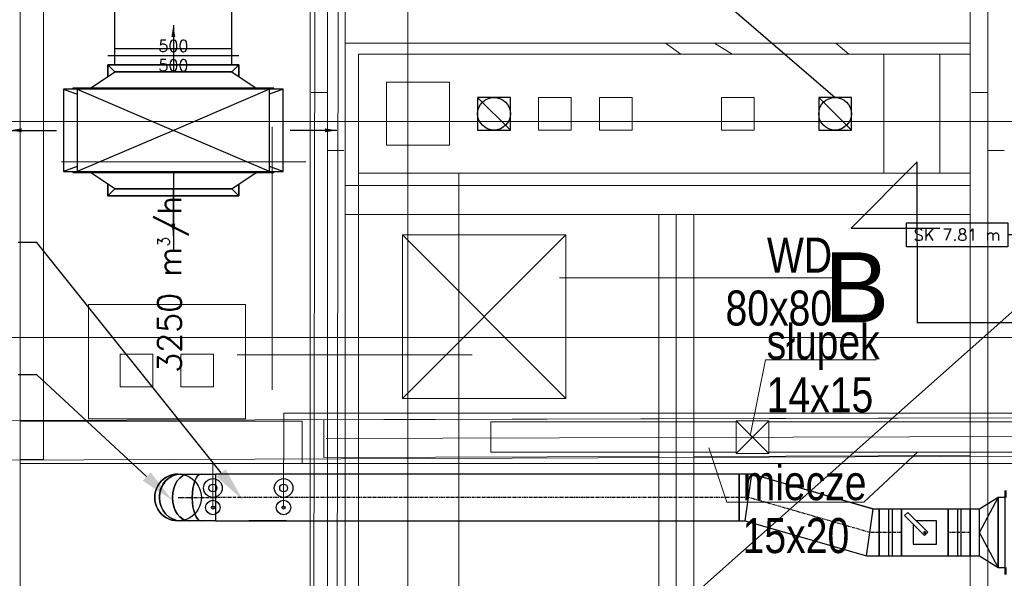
# Model space of a CAD drawing. Header units: millimetres. Extents: x -573548 to 674770, y -246895 to -89040.
# Tile 177 of 199: x 93754 to 97972, y -176286 to -173894. Entities that reach past the tile are written whole.
import ezdxf
from ezdxf import colors
from ezdxf.entities.mleader import LeaderData, LeaderLine
from ezdxf.enums import TextEntityAlignment as Align
from ezdxf.math import Vec2, Vec3

# ---------------------------------------------------------------- set-up
doc = ezdxf.new("R2010")
doc.units = ezdxf.units.MM
doc.linetypes.add('Oś', pattern=[22.225, 12.7, -3.175, 3.175, -3.175])
for name, color, linetype in [('__S_WM_OPIS', 151, 'Continuous'), ('FLUID-N2-50-INF', 7, 'Continuous'), ('FLUID-W1', 7, 'Continuous'), ('FLUID-W1-SYM', 7, 'Continuous'), ('FLUID-WC2', 7, 'Continuous'), ('FLUID-WYRZUTOWY-100-ARRGR', 7, 'Continuous'), ('FLUID-WYRZUTOWY-50-DIM', 7, 'Continuous')]:
    doc.layers.add(name, color=color, linetype=linetype)
for name, color, linetype, lineweight in [('_WM_line freonowe', 7, 'GAS_LINE', 20), ('A.05 RZUT PODDASZA_is$0$0_Nr_pióra__12', 8, 'Continuous', 9), ('A.05 RZUT PODDASZA_is$0$opisy inne_Nr_pióra__1', 8, 'Continuous', 9), ('A.05 RZUT PODDASZA_is$0$OSIE_Nr_pióra__1', 8, 'Continuous', 9), ('A.05 RZUT PODDASZA_is$0$platew_Nr_pióra__1', 8, 'Continuous', 9), ('A.05 RZUT PODDASZA_is$0$podwaliny_Nr_pióra__7', 8, 'Continuous', 9), ('A.05 RZUT PODDASZA_is$0$SCIANY_KONSTR_Nr_pióra__21', 8, 'Continuous', 9), ('A.05 RZUT PODDASZA_is$0$Structural - Grid', 8, 'Continuous', 9), ('A.05 RZUT PODDASZA_is$0$Structural - Grid_Nr_pióra__17', 8, 'Continuous', 9), ('A.05 RZUT PODDASZA_is$0$WIDOK_Nr_pióra__1', 8, 'Continuous', 9), ('A.05 RZUT PODDASZA_is$0$wiezba_Nr_pióra__1', 8, 'Continuous', 9), ('A.05 RZUT PODDASZA_is$0$wiezba_Nr_pióra__2', 8, 'Continuous', 9), ('A.05 RZUT PODDASZA_is$0$wiezba_Nr_pióra__3', 8, 'Continuous', 9), ('A.05 RZUT PODDASZA_is$0$wiezba_Nr_pióra__41', 8, 'Continuous', 9), ('FLUID-G', 7, 'Continuous', 30), ('FLUID-N1', 7, 'Continuous', 30), ('FLUID-WYRZUTOWY', 7, 'Continuous', 30)]:
    doc.layers.add(name, color=color, linetype=linetype, lineweight=lineweight)
doc.styles.add('A.05 RZUT PODDASZA_is$0$STYL_AUTOMATYCZNY_1', font='Arial.ttf')
doc.styles.add('A.05 RZUT PODDASZA_is$0$STYL_AUTOMATYCZNY_6', font='Arial.ttf', dxfattribs={"width": 0.7})
doc.styles.add('FDBES', font='simplex.shx')
doc.styles.get("Standard").update_dxf_attribs({"font": 'arial.ttf'})
doc.styles.add('WĄSKI 2', font='arial.ttf', dxfattribs={"width": 0.7})
doc.linetypes.add('GAS_LINE', pattern='A,12.7,-5.08,["GAS",Standard,S=2.54,R=0,X=-2.54,Y=-1.27],-6.35', length=24.13)
doc.dimstyles.new('FDBES', dxfattribs={"dimscale": 50, "dimtxt": 4, "dimasz": 2.5, "dimexe": 0.8, "dimexo": 2, "dimgap": 1, "dimtad": 1, "dimdsep": 46, "dimtxsty": 'FDBES', "dimcen": 2.5, "dimclrd": 4, "dimclre": 5, "dimadec": 0, "dimazin": 0, "dimtfac": 1, "dimtmove": 0, "dimatfit": 3, "dimfxl": 1, "dimarcsym": 0})

# ---------------------------------------------------------------- blocks, each defined once
blk = doc.blocks.new('A.05 RZUT PODDASZA_is$0$Standardowy znacznik osi')
at = {"layer": 'A.05 RZUT PODDASZA_is$0$Structural - Grid_Nr_pióra__17'}
blk.add_line((1000, 0), (17855.4, 0), dxfattribs=at)
at = {"layer": 'A.05 RZUT PODDASZA_is$0$Structural - Grid_Nr_pióra__17', "style": 'A.05 RZUT PODDASZA_is$0$STYL_AUTOMATYCZNY_1'}
for tag, p in [('AC_MarkerText_1_0', (5, -80)), ('AC_MarkerText_1_1', (19360.4, -80))]:
    blk.add_attdef(tag, text='', height=350, rotation=270, dxfattribs=at).set_placement(p, align=Align.TOP_CENTER)
blk = doc.blocks.new('A.05 RZUT PODDASZA_is$0$Standardowy znacznik osi_3')
at = {"layer": 'A.05 RZUT PODDASZA_is$0$Structural - Grid_Nr_pióra__17'}
blk.add_line((2962.2, 0), (40906.6, 0), dxfattribs=at)
at = {"layer": 'A.05 RZUT PODDASZA_is$0$Structural - Grid_Nr_pióra__17', "style": 'A.05 RZUT PODDASZA_is$0$STYL_AUTOMATYCZNY_1'}
for tag, p in [('AC_MarkerText_1_0', (-250, -335)), ('AC_MarkerText_1_1', (44118.7, -335))]:
    blk.add_attdef(tag, text='', height=350, rotation=180, dxfattribs=at).set_placement(p, align=Align.TOP_CENTER)
blk = doc.blocks.new('A.05 RZUT PODDASZA_is')
at = {"layer": 'A.05 RZUT PODDASZA_is$0$0_Nr_pióra__12'}
for p, q in [((94786.3, -100479.1), (94786.3, -99352.3)), ((94930, -99502.3), (93884.4, -99502.3)), ((95642.7, -100329.1), (94636.3, -100329.1))]:
    blk.add_line(p, q, dxfattribs=at)
at = {"layer": 'A.05 RZUT PODDASZA_is$0$opisy inne_Nr_pióra__1'}
for points in [[(97221, -100000.1), (96609.9, -100000.1), (96017.3, -100000.1)], [(96833.5, -100676.7), (96900.5, -100350.7), (97373.2, -100350.7)], [(96656.6, -100727.4), (96733.6, -100959.4), (97321.6, -100959.4), (97551.3, -100745.6)]]:
    blk.add_lwpolyline(points, dxfattribs=at)
at = {"layer": 'A.05 RZUT PODDASZA_is$0$OSIE_Nr_pióra__1'}
for p, q in [((95023.7, -93185.2), (95023.7, -105475.2)), ((97852.3, -93185.2), (97852.3, -105475.2)), ((86900.2, -99330.2), (119033, -99330.2)), ((96517.3, -99728.4), (96517.3, -105475.2)), ((106649.9, -100653.7), (95018.3, -100687.2))]:
    blk.add_line(p, q, dxfattribs=at)
at = {"layer": 'A.05 RZUT PODDASZA_is$0$platew_Nr_pióra__1'}
for p, q in [((106896.5, -100578.5), (92219, -100613)), ((106896.5, -100728.8), (92219, -100785.8))]:
    blk.add_line(p, q, dxfattribs=at)
at = {"layer": 'A.05 RZUT PODDASZA_is$0$podwaliny_Nr_pióra__7'}
for p, q in [((94915.5, -100613.8), (93707.3, -100613.8)), ((94915.5, -100613.8), (94915.5, -100793.8)), ((94915.5, -100793.8), (93707.3, -100793.8))]:
    blk.add_line(p, q, dxfattribs=at)
for points in [[(96592.3, -100602.6), (97777.3, -100599.2)], [(95008.3, -100768.6), (95008.3, -100607.2), (96442.3, -100603)], [(96442.3, -100764.3), (95008.3, -100768.6)], [(97777.3, -100760.3), (96592.3, -100763.9)]]:
    blk.add_lwpolyline(points, dxfattribs=at)
at = {"layer": 'A.05 RZUT PODDASZA_is$0$SCIANY_KONSTR_Nr_pióra__21'}
for points in [[(95156.7, -99551.7), (97406.7, -99551.7), (97406.7, -99041.7), (95156.7, -99041.7)], [(95276.7, -99431.7), (95546.7, -99431.7), (95546.7, -99161.7), (95276.7, -99161.7)], [(95666.7, -99366.7), (95806.7, -99366.7), (95806.7, -99226.7), (95666.7, -99226.7)], [(95926.7, -99366.7), (96066.7, -99366.7), (96066.7, -99226.7), (95926.7, -99226.7)], [(96188.8, -99366.7), (96328.8, -99366.7), (96328.8, -99226.7), (96188.8, -99226.7)], [(96711, -99366.7), (96851, -99366.7), (96851, -99226.7), (96711, -99226.7)], [(94671.6, -100603.8), (93999.2, -100603.8), (93999.2, -100113.8), (94671.6, -100113.8)], [(94135.6, -100466.1), (94275.6, -100466.1), (94275.6, -100326.1), (94135.6, -100326.1)], [(94395.6, -100466.1), (94535.6, -100466.1), (94535.6, -100326.1), (94395.6, -100326.1)]]:
    blk.add_lwpolyline(points, close=True, dxfattribs=at)
at = {"layer": 'A.05 RZUT PODDASZA_is$0$WIDOK_Nr_pióra__1'}
for p, q in [((96471, -98994.3), (96536.9, -99041.7)), ((96682, -98994.3), (96756.7, -99041.7)), ((97200.6, -98994.3), (97256.7, -99041.7)), ((97406.7, -99041.7), (97777.3, -99041.7)), ((97646.7, -99041.7), (97646.7, -99551.7)), ((95156.7, -99551.7), (95156.7, -102053.8)), ((95586.7, -99551.7), (95586.7, -102053.8)), ((97406.7, -99551.7), (97777.3, -99551.7))]:
    blk.add_line(p, q, dxfattribs=at)
for points in [[(94973.7, -96292.6), (95073.7, -96292.6), (95063.8, -102289.8), (94963.8, -102289.8)], [(93707.3, -97747.6), (93807.3, -97747.6), (93807.3, -100777.3), (93707.3, -100777.3)]]:
    blk.add_lwpolyline(points, close=True, dxfattribs=at)
at = {"layer": 'A.05 RZUT PODDASZA_is$0$wiezba_Nr_pióra__1'}
for points in [[(94953.7, -99206), (95023.7, -99206), (95023.7, -99454.4), (95093.7, -99454.4)], [(97782.3, -99206), (97852.3, -99206), (97852.3, -99454.4), (97922.3, -99454.4)]]:
    blk.add_lwpolyline(points, dxfattribs=at)
for points in [[(96773.6, -100745.6), (95723.6, -100745.6), (95723.6, -100615.6), (96773.6, -100615.6)], [(96913.6, -100745.6), (97963.6, -100745.6), (97963.6, -100615.6), (96913.6, -100615.6)]]:
    blk.add_lwpolyline(points, close=True, dxfattribs=at)
at = {"layer": 'A.05 RZUT PODDASZA_is$0$wiezba_Nr_pióra__2'}
for p, q in [((93707.3, -93185.2), (93707.3, -105475.2)), ((94948.7, -93185.2), (94948.7, -105475.2)), ((95098.7, -93185.2), (95098.7, -105475.2)), ((97777.3, -93185.2), (97777.3, -105475.2)), ((95098.7, -98994.3), (97777.3, -98994.3)), ((95098.7, -99604.5), (97777.3, -99604.5)), ((95098.7, -99728.4), (97777.3, -99728.4)), ((96442.3, -99728.4), (96442.3, -105475.2)), ((96592.3, -99728.4), (96592.3, -105475.2))]:
    blk.add_line(p, q, dxfattribs=at)
at = {"layer": 'A.05 RZUT PODDASZA_is$0$wiezba_Nr_pióra__3'}
for p, q in [((95344.1, -100515.7), (96044.1, -99815.7)), ((95344.1, -99815.7), (96044.1, -100515.7))]:
    blk.add_line(p, q, dxfattribs=at)
blk.add_lwpolyline([(95344.1, -100515.7), (96044.1, -100515.7), (96044.1, -99815.7), (95344.1, -99815.7)], close=True, dxfattribs=at)
at = {"layer": 'A.05 RZUT PODDASZA_is$0$wiezba_Nr_pióra__41'}
for p, q in [((96913.6, -100751.1), (96773.6, -100611.1)), ((96913.6, -100611.1), (96773.6, -100751.1))]:
    blk.add_line(p, q, dxfattribs=at)
blk.add_lwpolyline([(96913.6, -100751.1), (96773.6, -100751.1), (96773.6, -100611.1), (96913.6, -100611.1)], close=True, dxfattribs=at)
at = {"layer": 'A.05 RZUT PODDASZA_is$0$Structural - Grid', "zscale": 1000}
for name, p, rotation in [('A.05 RZUT PODDASZA_is$0$Standardowy znacznik osi', (95367.3, -108395.1), 90), ('A.05 RZUT PODDASZA_is$0$Standardowy znacznik osi_3', (121683.4, -100254.9), 180)]:
    blk.add_blockref(name, p, dxfattribs=dict(at, rotation=rotation))
at = {"layer": 'A.05 RZUT PODDASZA_is$0$opisy inne_Nr_pióra__1', "char_height": 150, "line_spacing_factor": 0.906268, "style": 'A.05 RZUT PODDASZA_is$0$STYL_AUTOMATYCZNY_6'}
for s, insert, attachment_point in [('\\A1;{\\pqr;\\fArial|b0|i0|c238|p0;\\W0.800000;WD\\P\\pqr;\\fArial|b0|i0|c238|p0;\\W0.800000;80x80}', (97185.2, -99827.1), 3), ('\\A1;{\\pql;\\fArial|b0|i0|c238|p0;\\W0.800000;słupek\\P\\pql;\\fArial|b0|i0|c238|p0;\\W0.800000;14x15}', (96904.7, -100198.2), 1), ('\\A1;{\\pql;\\fArial|b0|i0|c238|p0;\\W0.800000;miecze    \\P\\pql;\\fArial|b0|i0|c238|p0;\\W0.800000;15x20}', (96801.8, -100801.5), 1)]:
    blk.add_mtext(s, dxfattribs=dict(at, insert=insert, attachment_point=attachment_point))
blk = doc.blocks.new('*U60627')
at = {"color": 0, "linetype": 'ByBlock', "lineweight": -2}
for p, q in [((-176.5, 470), (-154.4, 411.5)), ((-176.5, 470), (-176.5, 411.5)), ((176.5, 470), (-176.5, 470)), ((176.5, 470), (154.4, 411.5)), ((176.5, 430), (176.5, 470)), ((176.5, 411.5), (176.5, 430)), ((-176.5, 411.5), (0, 0)), ((-176.5, 411.5), (-176.5, -411.5)), ((176.5, 411.5), (-176.5, 411.5)), ((176.5, 411.5), (0, 0)), ((176.5, -411.5), (176.5, 411.5)), ((-176.5, -411.5), (0, 0)), ((0, 0), (176.5, -411.5)), ((-176.5, -470), (-154.4, -411.5)), ((-176.5, -411.5), (-176.5, -470)), ((-176.5, -411.5), (176.5, -411.5)), ((154.4, -411.5), (176.5, -470)), ((176.5, -430), (176.5, -411.5)), ((176.5, -470), (176.5, -430)), ((-176.5, -470), (176.5, -470))]:
    blk.add_line(p, q, dxfattribs=at)
blk = doc.blocks.new('*U60931')
at = {"color": 6, "linetype": 'Continuous', "lineweight": -3, "extrusion": (1, -1.09476e-47, 1.83697e-16)}
for major_axis in [(0, 0, -100), (0, 0, 100)]:
    blk.add_ellipse((0, 0), major_axis=major_axis, ratio=1, start_param=0, end_param=3.141593, dxfattribs=at)
at = {"color": 6, "linetype": 'Continuous', "lineweight": -2, "extrusion": (-1, 1.09476e-47, -1.83697e-16)}
blk.add_ellipse((0, 0), major_axis=(0, 0, -100), ratio=1, start_param=0, end_param=3.141593, dxfattribs=at)
blk = doc.blocks.new('*U60929')
at = {"color": 0, "linetype": 'ByBlock', "lineweight": -2}
for p, q in [((-17.8, 0, 100), (-30, 0, 100)), ((16.9, 0, 100), (-17.8, 0, 100)), ((68.8, 0, 100), (16.9, 0, 100)), ((130, 0, 100), (68.8, 0, 100))]:
    blk.add_line(p, q, dxfattribs=at)
at = {"color": 5, "linetype": 'Continuous', "lineweight": -2, "extrusion": (4.91273e-19, 1, -1.83696e-16)}
blk.add_ellipse((-30, 0), major_axis=(-0.3, 0, 100), ratio=1, start_param=0, end_param=0.002674, dxfattribs=at)
at = {"color": 5, "linetype": 'Continuous', "lineweight": -3, "extrusion": (-2.8026e-45, 1, -1.83697e-16)}
for centre, ratio, start_param, end_param in [((-17.8, 0), 0.92388, 6.280692, 6.280794), ((-17.8, 0), 0.92388, 6.280794, 6.283185), ((16.9, 0), 0.707107, 6.281421, 6.283185)]:
    blk.add_ellipse(centre, major_axis=(0, 0, 100), ratio=ratio, start_param=start_param, end_param=end_param, dxfattribs=at)
at = {"color": 5, "linetype": 'Continuous', "lineweight": -3, "extrusion": (0, -1, 1.83697e-16)}
for centre, ratio, end_param in [((-17.8, 0), 0.92388, 0.002391), ((16.9, 0), 0.707107, 0.001764)]:
    blk.add_ellipse(centre, major_axis=(0, 0, 100), ratio=ratio, start_param=0, end_param=end_param, dxfattribs=at)
at = {"color": 5, "linetype": 'Continuous', "lineweight": -3, "extrusion": (5.60519e-45, -1, 1.83697e-16)}
blk.add_ellipse((68.8, 0), major_axis=(0, 0, 100), ratio=0.382683, start_param=0, end_param=0.001805, dxfattribs=at)
at = {"color": 5, "linetype": 'Continuous', "lineweight": -3, "extrusion": (7.00649e-46, 1, -1.83697e-16)}
blk.add_ellipse((68.8, 0), major_axis=(0, 0, 100), ratio=0.382683, start_param=6.28138, end_param=6.283185, dxfattribs=at)
blk = doc.blocks.new('*U60930')
at = {"color": 0, "linetype": 'ByBlock', "lineweight": -2}
for p, q in [((-17.8, 0, 100), (-30, 0, 100)), ((-30, 0, -100), (-17.8, 0, -100)), ((16.9, 0, 100), (-17.8, 0, 100)), ((-17.8, 0, -100), (16.9, 0, -100)), ((68.8, 0, 100), (16.9, 0, 100)), ((16.9, 0, -100), (68.8, 0, -100)), ((130, 0, 100), (68.8, 0, 100)), ((68.8, 0, -100), (130, 0, -100))]:
    blk.add_line(p, q, dxfattribs=at)
at = {"color": 6, "linetype": 'Continuous', "lineweight": -2}
blk.add_line((130, 0, -100), (130, 0, 100), dxfattribs=at)
at = {"color": 6, "linetype": 'Continuous', "lineweight": -2, "extrusion": (0, 1, -1.83697e-16)}
blk.add_ellipse((-30, 0), major_axis=(0, 0, -100), ratio=1, start_param=0, end_param=3.141593, dxfattribs=at)
at = {"color": 6, "linetype": 'Continuous', "lineweight": -3, "extrusion": (0, -1, 1.83697e-16)}
for centre, major_axis, ratio, start_param, end_param in [((-17.8, 0), (0, 0, 100), 0.92388, 0, 1.570796), ((16.9, 0), (0, 0, 100), 0.707107, 0, 1.570796), ((16.9, 0), (0, 0, -100), 0.707107, 4.712389, 6.283185), ((-17.8, 0), (0, 0, 100), 0.92388, 1.570796, 3.141593)]:
    blk.add_ellipse(centre, major_axis=major_axis, ratio=ratio, start_param=start_param, end_param=end_param, dxfattribs=at)
at = {"color": 6, "linetype": 'Continuous', "lineweight": -3, "extrusion": (0, 1, -1.83697e-16)}
for centre, major_axis, ratio, start_param, end_param in [((-17.8, 0), (0, 0, 100), 0.92388, 4.712389, 6.283185), ((-17.8, 0), (0, 0, -100), 0.92388, 0, 1.570796), ((16.9, 0), (0, 0, 100), 0.707107, 4.712389, 6.283185), ((16.9, 0), (0, 0, -100), 0.707107, 0, 1.570796)]:
    blk.add_ellipse(centre, major_axis=major_axis, ratio=ratio, start_param=start_param, end_param=end_param, dxfattribs=at)
at = {"color": 6, "linetype": 'Continuous', "lineweight": -3, "extrusion": (5.60519e-45, -1, 1.83697e-16)}
blk.add_ellipse((68.8, 0), major_axis=(0, 0, 100), ratio=0.382683, start_param=0, end_param=1.570796, dxfattribs=at)
at = {"color": 6, "linetype": 'Continuous', "lineweight": -3, "extrusion": (-2.73691e-48, -1, 1.83697e-16)}
blk.add_ellipse((68.8, 0), major_axis=(0, 0, -100), ratio=0.382683, start_param=4.712389, end_param=6.283185, dxfattribs=at)
at = {"color": 6, "linetype": 'Continuous', "lineweight": -3, "extrusion": (5.60519e-45, 1, -1.83697e-16)}
for start_param, end_param in [(0, 1.570796), (1.570796, 3.141593)]:
    blk.add_ellipse((68.8, 0), major_axis=(0, 0, -100), ratio=0.382683, start_param=start_param, end_param=end_param, dxfattribs=at)
at = {"layer": 'FLUID-W1-SYM', "color": 7, "linetype": 'Oś', "lineweight": -3}
for p, q in [((-30, 0), (-17.8, 0)), ((-17.8, 0), (16.9, 0)), ((16.9, 0), (68.8, 0)), ((68.8, 0), (130, 0))]:
    blk.add_line(p, q, dxfattribs=at)
blk = doc.blocks.new('*U60730')
at = {"color": 0, "linetype": 'ByBlock', "lineweight": -2}
blk.add_line((970.5, -100), (-970.5, -100), dxfattribs=at)
blk = doc.blocks.new('*U60731')
at = {"color": 6, "linetype": 'Continuous', "lineweight": -2}
for p, q in [((-1122, 0), (-1122, 100)), ((1122, 100), (1122, 0)), ((-1122, -100), (-1122, 0)), ((1122, 0), (1122, -100))]:
    blk.add_line(p, q, dxfattribs=at)
at = {"color": 0, "linetype": 'ByBlock', "lineweight": -2}
for p, q in [((-1122, 100), (1122, 100)), ((1122, -100), (-1122, -100))]:
    blk.add_line(p, q, dxfattribs=at)
at = {"layer": 'FLUID-W1-SYM', "color": 7, "linetype": 'Oś', "lineweight": -3}
blk.add_line((-1122, 0), (1122, 0), dxfattribs=at)
blk = doc.blocks.new('*U60729')
at = {"color": 6, "linetype": 'Continuous', "lineweight": -2}
for p, q in [((-75, 0, -180), (-75, 0, 180)), ((75, 0, 100), (75, 0, -100))]:
    blk.add_line(p, q, dxfattribs=at)
at = {"color": 0, "linetype": 'ByBlock', "lineweight": -2}
for p, q in [((-45, 0, -150), (-75, 0, -150)), ((-75, 0, 150), (-45, 0, 150)), ((75, 0, -100), (35, 0, -100)), ((35, 0, 100), (75, 0, 100))]:
    blk.add_line(p, q, dxfattribs=at)
at = {"color": 6, "linetype": 'Continuous', "lineweight": -3}
for p, q in [((-45, 0, 150), (35, 0, 100)), ((35, 0), (-45, 0, 150)), ((-45, 0, -150), (35, 0)), ((35, 0, -100), (-45, 0, -150)), ((-45, 0, 150), (-45, 0, -150)), ((-45, 0, -150), (-45, 0, 150)), ((35, 0, 0), (35, 0, 100)), ((35, 0, -100), (35, 0, 0))]:
    blk.add_line(p, q, dxfattribs=at)
blk = doc.blocks.new('*U60728')
at = {"color": 6, "linetype": 'Continuous', "lineweight": -2}
for p, q in [((-100, 100), (-100, 0)), ((100, 0), (100, 100)), ((-100, 0), (-100, -100)), ((100, -100), (100, 0))]:
    blk.add_line(p, q, dxfattribs=at)
at = {"color": 0, "linetype": 'ByBlock', "lineweight": -2}
for p, q in [((100, 100), (-100, 100)), ((50, 50), (-50, 50)), ((-50, 50), (-50, -50)), ((50, -35.9), (50, 50)), ((-12.7, -1.4), (1.4, 12.7)), ((1.4, 12.7), (86.3, -72.1)), ((72.1, -86.3), (-12.7, -1.4)), ((-50, -50), (35.9, -50)), ((86.3, -72.1), (72.1, -86.3)), ((-100, -100), (100, -100))]:
    blk.add_line(p, q, dxfattribs=at)
for major_axis in [(4, 0), (4, 0), (-4, 0), (-4, 0)]:
    blk.add_ellipse((0, 0), major_axis=major_axis, ratio=1, start_param=0, end_param=3.141593, dxfattribs=at)
blk = doc.blocks.new('*U60727')
at = {"color": 6, "linetype": 'Continuous', "lineweight": -2}
for p, q in [((-47.5, 0), (-47.5, 100)), ((47.5, 100), (47.5, 0)), ((-47.5, -100), (-47.5, 0)), ((47.5, 0), (47.5, -100))]:
    blk.add_line(p, q, dxfattribs=at)
at = {"color": 0, "linetype": 'ByBlock', "lineweight": -2}
for p, q in [((-47.5, 100), (47.5, 100)), ((47.5, -100), (-47.5, -100))]:
    blk.add_line(p, q, dxfattribs=at)
at = {"color": 6, "linetype": 'Continuous', "lineweight": -3}
for p, q in [((-7.5, 100), (-7.5, -100)), ((7.5, 100), (7.5, -100))]:
    blk.add_line(p, q, dxfattribs=at)
at = {"layer": 'FLUID-W1-SYM', "color": 7, "linetype": 'Oś', "lineweight": -3}
blk.add_line((-47.5, 0), (47.5, 0), dxfattribs=at)
blk = doc.blocks.new('*U60719')
at = {"color": 0, "linetype": 'ByBlock', "lineweight": -2}
for p, q in [((-274.1, 100), (245.9, 250)), ((245.9, 250), (300, 250)), ((-300, 100), (-274.1, 100)), ((274.1, 50), (-245.9, -100)), ((300, 50), (274.1, 50)), ((-245.9, -100), (-300, -100))]:
    blk.add_line(p, q, dxfattribs=at)
at = {"color": 6, "linetype": 'Continuous', "lineweight": -3}
for p, q in [((260, 150), (245.9, 250)), ((274.1, 50), (260, 150)), ((-260, 0), (-274.1, 100)), ((-245.9, -100), (-260, 0))]:
    blk.add_line(p, q, dxfattribs=at)
at = {"color": 6, "linetype": 'Continuous', "lineweight": -2}
for p, q in [((300, 250), (300, 150)), ((300, 150), (300, 50)), ((-300, 0), (-300, 100)), ((-300, -100), (-300, 0))]:
    blk.add_line(p, q, dxfattribs=at)
at = {"layer": 'FLUID-W1-SYM', "color": 7, "linetype": 'Oś', "lineweight": -3}
for p, q in [((-260, 0), (260, 150)), ((260, 150), (300, 150)), ((-300, 0), (-260, 0))]:
    blk.add_line(p, q, dxfattribs=at)
blk = doc.blocks.new('*U60726')
at = {"color": 6, "linetype": 'Continuous', "lineweight": -2}
for p, q in [((-47.5, 0), (-47.5, 100)), ((47.5, 100), (47.5, 0)), ((-47.5, -100), (-47.5, 0)), ((47.5, 0), (47.5, -100))]:
    blk.add_line(p, q, dxfattribs=at)
at = {"color": 0, "linetype": 'ByBlock', "lineweight": -2}
for p, q in [((-47.5, 100), (47.5, 100)), ((47.5, -100), (-47.5, -100))]:
    blk.add_line(p, q, dxfattribs=at)
at = {"color": 6, "linetype": 'Continuous', "lineweight": -3}
for p, q in [((-7.5, 100), (-7.5, -100)), ((7.5, 100), (7.5, -100))]:
    blk.add_line(p, q, dxfattribs=at)
at = {"layer": 'FLUID-W1-SYM', "color": 7, "linetype": 'Oś', "lineweight": -3}
blk.add_line((-47.5, 0), (47.5, 0), dxfattribs=at)
blk = doc.blocks.new('*U60723')
at = {"color": 0, "linetype": 'ByBlock', "lineweight": -2}
blk.add_line((-100, -100), (100, -100), dxfattribs=at)
blk = doc.blocks.new('*U60721')
at = {"color": 5, "linetype": 'Continuous', "lineweight": -2}
for p, q in [((-75, 0, -180), (-75, 0, -150)), ((-75, 0, 150), (-75, 0, 180))]:
    blk.add_line(p, q, dxfattribs=at)
at = {"color": 0, "linetype": 'ByBlock', "lineweight": -2}
blk.add_line((75, 0, -100), (37.9, 0, -100), dxfattribs=at)
blk = doc.blocks.new('*U60720')
at = {"color": 0, "linetype": 'ByBlock', "lineweight": -2}
blk.add_line((47.5, -100), (-47.5, -100), dxfattribs=at)
blk = doc.blocks.new('*U60718')
at = {"color": 0, "linetype": 'ByBlock', "lineweight": -2}
for p, q in [((-275.6, 100), (212.7, 240)), ((275.6, 50), (269.2, 48.2)), ((301.5, 50), (275.6, 50)), ((-247.4, -100), (-301.5, -100))]:
    blk.add_line(p, q, dxfattribs=at)
blk = doc.blocks.new('*U60683')
at = {"color": 0, "linetype": 'ByBlock', "lineweight": -2}
blk.add_line((47.5, -100), (-47.5, -100), dxfattribs=at)
blk = doc.blocks.new('*U52296')
at = {"color": 220, "linetype": 'Continuous', "lineweight": -2}
for p, q in [((-727.5, 0, 280), (-727.5, 0, -280)), ((727.5, 0, 280), (727.5, 0, -280))]:
    blk.add_line(p, q, dxfattribs=at)
at = {"color": 0, "linetype": 'ByBlock', "lineweight": -2}
for p, q in [((-727.5, 0, -250), (727.5, 0, -250)), ((-727.5, 0, 250), (727.5, 0, 250))]:
    blk.add_line(p, q, dxfattribs=at)
at = {"color": 220, "linetype": 'Continuous', "lineweight": -3}
for p, q in [((-697.5, 0, 250), (-697.5, 0, -250)), ((697.5, 0, 250), (697.5, 0, -250))]:
    blk.add_line(p, q, dxfattribs=at)
blk = doc.blocks.new('*U60628')
at = {"color": 220, "linetype": 'Continuous', "lineweight": -2}
for p, q in [((-320, 0, 280), (-320, 0, -280)), ((-270, 0, 280), (-320, 0, 280)), ((240, 0, 280), (190, 0, 280)), ((280, 0, 280), (280, 0, -280))]:
    blk.add_line(p, q, dxfattribs=at)
at = {"color": 0, "linetype": 'ByBlock', "lineweight": -2}
for p, q in [((240, 0, 250), (260, 0, 250)), ((240, 0, 250), (240, 0, 250)), ((240, 0, -250), (260, 0, -250)), ((260, 0, 250), (280, 0, 250)), ((260, 0, -250), (280, 0, -250))]:
    blk.add_line(p, q, dxfattribs=at)
blk = doc.blocks.new('*U60629')
at = {"color": 220, "linetype": 'Continuous', "lineweight": -2}
for p, q in [((0, 280, -280), (0, 280, -280)), ((0, 230, -280), (0, 280, -280)), ((0, -280, -280), (0, -230, -280)), ((0, -280, 280), (0, -280, -280))]:
    blk.add_line(p, q, dxfattribs=at)
at = {"color": 0, "linetype": 'ByBlock', "lineweight": -2}
for p, q in [((0, 280, -280), (0, 280, -280)), ((0, -280, 280), (0, -280, 280)), ((0, -280, -280), (0, -280, -280))]:
    blk.add_line(p, q, dxfattribs=at)
blk = doc.blocks.new('*U60630')
at = {"color": 220, "linetype": 'Continuous', "lineweight": -2}
for p, q in [((0, 280, -280), (0, 280, 280)), ((0, 280, 280), (0, 230, 280)), ((0, 230, -280), (0, 280, -280)), ((0, -230, 280), (0, -280, 280)), ((0, -280, -280), (0, -230, -280)), ((0, -280, 280), (0, -280, -280))]:
    blk.add_line(p, q, dxfattribs=at)
at = {"color": 0, "linetype": 'ByBlock', "lineweight": -2}
for p, q in [((0, 250, 250), (0, 280, 280)), ((0, 280, -280), (0, 250, -250)), ((0, -280, 280), (0, -250, 250)), ((0, -250, -250), (0, -250, 250)), ((0, -280, -280), (0, -250, -250))]:
    blk.add_line(p, q, dxfattribs=at)
blk = doc.blocks.new('*U38464')
at = {"color": 220, "linetype": 'Continuous', "lineweight": -2}
for p, q in [((0, 280, -280), (0, 280, -280)), ((0, 230, -280), (0, 280, -280)), ((0, -230, -280), (0, -230, -280)), ((0, -280, -280), (0, -230, -280)), ((0, -280, 280), (0, -280, -280))]:
    blk.add_line(p, q, dxfattribs=at)
at = {"color": 0, "linetype": 'ByBlock', "lineweight": -2}
for p, q in [((0, 280, -280), (0, 280, -280)), ((0, -280, 280), (0, -280, 280)), ((0, -280, -280), (0, -280, -280))]:
    blk.add_line(p, q, dxfattribs=at)
blk = doc.blocks.new('*U60631')
at = {"color": 220, "linetype": 'Continuous', "lineweight": -2}
for p, q in [((0, 280, -280), (0, 280, -280)), ((0, 230, -280), (0, 280, -280)), ((0, -230, -280), (0, -230, -280)), ((0, -280, -280), (0, -230, -280)), ((0, -280, 280), (0, -280, -280))]:
    blk.add_line(p, q, dxfattribs=at)
at = {"color": 0, "linetype": 'ByBlock', "lineweight": -2}
for p, q in [((0, 280, -280), (0, 280, -280)), ((0, -280, -280), (0, -280, -280)), ((0, -280, 280), (0, -280, 280))]:
    blk.add_line(p, q, dxfattribs=at)
blk = doc.blocks.new('*U60632')
at = {"color": 0, "linetype": 'ByBlock', "lineweight": -2}
for p, q in [((0, 250, 250), (0, 280, 280)), ((0, 280, -280), (0, 250, -250)), ((0, 250, -250), (0, 180, -355)), ((0, 180, 355), (0, 250, 250)), ((0, 176.6, 426.6), (0, 180, 430)), ((0, 180, -430), (0, 176.6, -426.6)), ((0, -180, -430), (0, -176.4, -426.4)), ((0, -180, 430), (0, -176.4, 426.4)), ((0, -250, -250), (0, -180, -355)), ((0, -250, 250), (0, -180, 355)), ((0, -280, 280), (0, -250, 250)), ((0, -280, -280), (0, -250, -250))]:
    blk.add_line(p, q, dxfattribs=at)
at = {"color": 220, "linetype": 'Continuous', "lineweight": -2}
for p, q in [((0, 280, 280), (0, 230, 280)), ((0, 280, -280), (0, 280, 280)), ((0, 230, -280), (0, 280, -280)), ((0, 180, -430), (0, 180, 430)), ((0, 176.6, -430), (0, 180, -430)), ((0, 180, 430), (0, 176.6, 430)), ((0, -180, -430), (0, -176.4, -430)), ((0, -176.4, 430), (0, -180, 430)), ((0, -180, 430), (0, -180, -430)), ((0, -230, 280), (0, -280, 280)), ((0, -280, -280), (0, -230, -280)), ((0, -280, 280), (0, -280, -280))]:
    blk.add_line(p, q, dxfattribs=at)
at = {"color": 220, "linetype": 'Continuous', "lineweight": -3}
for p, q in [((0, 250, 250), (0, 250, -250)), ((0, 250, -250), (0, 250, 250)), ((0, -250, -250), (0, -250, 250)), ((0, -250, 250), (0, -250, -250))]:
    blk.add_line(p, q, dxfattribs=at)
blk = doc.blocks.new('*U38466')
at = {"color": 220}
blk.add_leader([(200, 0), (0, 0)], dimstyle='FDBES', override={"dimscale": 20, "dimclrd": 220}, dxfattribs=at)
blk = doc.blocks.new('*U38467')
at = {"color": 220}
blk.add_leader([(-200, 0), (0, 0)], dimstyle='FDBES', override={"dimscale": 20, "dimclrd": 220}, dxfattribs=at)
blk = doc.blocks.new('*U38468')
at = {"color": 220}
blk.add_leader([(0, 200), (0, 0)], dimstyle='FDBES', override={"dimscale": 20, "dimclrd": 220}, dxfattribs=at)
blk = doc.blocks.new('*U38469')
at = {"color": 220}
blk.add_leader([(0, -200), (0, 0)], dimstyle='FDBES', override={"dimscale": 20, "dimclrd": 220}, dxfattribs=at)
blk = doc.blocks.new('*U58798')
at = {"lineweight": -2}
blk.add_lwpolyline([(-625.6, 53), (-191.3, 53), (-191.3, -50.3), (-625.6, -50.3)], close=True, dxfattribs=at)
at = {"insert": (-408.4, 1.3), "char_height": 50, "attachment_point": 5, "line_spacing_factor": 1.1, "style": 'FDBES'}
blk.add_mtext('SK 7.81 m', dxfattribs=at)
blk.add_leader([(0, 0), (-191.3, 0.6)], dimstyle='FDBES', override={"dimscale": 12.5, "dimclrd": 256, "dimclre": 256})

msp = doc.modelspace()

# ---------------------------------------------------------------- block references
msp.add_blockref('A.05 RZUT PODDASZA_is', (49.4, -75000))

# ---------------------------------------------------------------- next in the draw order: linework, layer by layer
msp.add_lwpolyline([(94412.4, -174544.3), (94412.4, -174880.5)])
at = {"layer": 'FLUID-G', "color": 3, "linetype": 'Continuous'}
for points in [[(95396.3, -172133.6), (95396.3, -172633), (97247.1, -174226.7)], [(97317.1, -174366.7), (97177.1, -174226.7)]]:
    msp.add_lwpolyline(points, dxfattribs=at)
at = {"layer": 'FLUID-G', "color": 3, "linetype": 'Continuous', "elevation": 530}
msp.add_lwpolyline([(97317.1, -174226.7), (97177.1, -174226.7), (97177.1, -174366.7), (97317.1, -174366.7)], close=True, dxfattribs=at)
at = {"layer": 'FLUID-G', "color": 3, "linetype": 'Continuous'}
msp.add_circle((97247.1, -174296.7), 70, dxfattribs=at)
at = {"layer": 'FLUID-WC2', "color": 30, "linetype": 'Continuous'}
msp.add_lwpolyline([(95856.1, -174226.7), (95716.1, -174226.7), (95716.1, -174366.7), (95856.1, -174366.7)], close=True, dxfattribs=at)
at = {"layer": 'FLUID-WC2', "color": 30, "linetype": 'Continuous', "elevation": -530}
msp.add_lwpolyline([(95856.1, -174366.7), (95716.1, -174226.7)], dxfattribs=at)
at = {"layer": 'FLUID-WC2', "color": 30, "linetype": 'Continuous'}
msp.add_circle((95786.1, -174296.7, -530), 70, dxfattribs=at)

# ---------------------------------------------------------------- next in the draw order: block references
at = {"layer": 'FLUID-N1', "color": 5, "linetype": 'Continuous', "extrusion": (1.22465e-16, -2.46519e-32, -1), "rotation": 360}
msp.add_blockref('*U60718', (-97138, -176089.9, -6812.8), dxfattribs=at)
at = {"layer": 'FLUID-N1', "color": 5, "linetype": 'Continuous', "extrusion": (-1.22465e-16, 1, 1.83697e-16), "rotation": 360}
msp.add_blockref('*U60721', (-97904.5, 6837.9, -176089.9), dxfattribs=at)
at = {"layer": 'FLUID-N1', "color": 5, "linetype": 'Continuous', "extrusion": (0, -1, -1.83697e-16)}
msp.add_blockref('*U60929', (94765.5, 6782.8, 175939.9), dxfattribs=at)
at = {"layer": 'FLUID-N1', "color": 5, "linetype": 'Continuous', "extrusion": (-1.22465e-16, -2.46519e-32, -1), "rotation": 360}
for name, p in [('*U60730', (-95866, -175939.9, -6812.8)), ('*U60683', (-97487, -176089.9, -6812.9)), ('*U60720', (-97782, -176089.9, -6812.9))]:
    msp.add_blockref(name, p, dxfattribs=at)
at = {"layer": 'FLUID-N1', "color": 5, "linetype": 'Continuous', "rotation": 360}
msp.add_blockref('*U60723', (97634.5, -176089.9, 6812.9), dxfattribs=at)
at = {"layer": 'FLUID-N2-50-INF', "linetype": 'ByBlock'}
msp.add_blockref('*U58798', (98178.4, -174816.3, 7939.2), dxfattribs=at)
at = {"layer": 'FLUID-W1', "color": 6, "linetype": 'Continuous', "extrusion": (0, -1, -1.83697e-16), "rotation": 270}
msp.add_blockref('*U60931', (94432.6, 6827.8, 175939.9), dxfattribs=at)
at = {"layer": 'FLUID-W1', "color": 6, "linetype": 'Continuous', "extrusion": (0, -1, -1.83697e-16)}
msp.add_blockref('*U60930', (94462.6, 7132.8, 175939.9), dxfattribs=at)
at = {"layer": 'FLUID-W1', "color": 6, "linetype": 'Continuous', "extrusion": (-1.22465e-16, -2.46519e-32, -1), "rotation": 360}
for name, p in [('*U60731', (-95714.6, -175939.9, -7162.8)), ('*U60719', (-97136.6, -176089.9, -7162.8)), ('*U60726', (-97484.1, -176089.9, -7162.8)), ('*U60727', (-97779.1, -176089.9, -7162.8))]:
    msp.add_blockref(name, p, dxfattribs=at)
at = {"layer": 'FLUID-W1', "color": 6, "linetype": 'Continuous', "extrusion": (-1.22465e-16, 1, 1.83697e-16), "rotation": 360}
msp.add_blockref('*U60729', (-97901.6, 7187.8, -176089.9), dxfattribs=at)
at = {"layer": 'FLUID-W1', "color": 6, "linetype": 'Continuous', "rotation": 180}
msp.add_blockref('*U60728', (97631.6, -176089.9, 7162.8), dxfattribs=at)
at = {"layer": 'FLUID-WYRZUTOWY', "color": 220, "linetype": 'Continuous', "extrusion": (-1, 2.44929e-16, 6.12323e-17), "rotation": 180}
msp.add_blockref('*U52296', (173320.3, 7375, -94412.4), dxfattribs=at)
at = {"layer": 'FLUID-WYRZUTOWY', "color": 220, "linetype": 'Continuous', "extrusion": (-1, -1.22465e-16, -6.12323e-17), "rotation": 180}
msp.add_blockref('*U60628', (174327.8, 7415, -94412.4), dxfattribs=at)
at = {"layer": 'FLUID-WYRZUTOWY', "color": 220, "linetype": 'Continuous', "extrusion": (-1, 0, -1.83697e-16), "rotation": 90}
msp.add_blockref('*U60632', (174367.8, 11180, -94412.4), dxfattribs=at)
at = {"layer": 'FLUID-WYRZUTOWY', "color": 220, "linetype": 'Continuous', "extrusion": (1, 0, 6.12323e-17), "rotation": 270}
for name, p in [('*U60629', (-174367.8, 7735, 94412.4)), ('*U38464', (-174367.8, 8525, 94412.4))]:
    msp.add_blockref(name, p, dxfattribs=at)
at = {"layer": 'FLUID-WYRZUTOWY', "color": 220, "linetype": 'Continuous', "extrusion": (1, 0, 3.06162e-16), "rotation": 270}
for name, p in [('*U60630', (-174367.8, 10835, 94412.4)), ('*U60631', (-174367.8, 10025, 94412.4))]:
    msp.add_blockref(name, p, dxfattribs=at)
at = {"layer": 'FLUID-WYRZUTOWY', "color": 220, "linetype": 'Continuous', "rotation": 270}
msp.add_blockref('*U60627', (94412.4, -174367.8, 11408.8), dxfattribs=at)
at = {"layer": 'FLUID-WYRZUTOWY-100-ARRGR', "color": 2, "rotation": 270}
for name, p in [('*U38467', (94412.4, -174117.8, 12528.8)), ('*U38469', (93912.4, -174367.8, 12528.8)), ('*U38468', (94912.4, -174367.8, 12528.8)), ('*U38466', (94412.4, -174617.8, 12528.8))]:
    msp.add_blockref(name, p, dxfattribs=at)

# ---------------------------------------------------------------- next in the draw order: texts
at = {"layer": 'FLUID-WYRZUTOWY-100-ARRGR', "insert": (94412.4, -175027.3, 12528.8), "char_height": 100, "attachment_point": 5, "rotation": 90, "style": 'FDBES'}
msp.add_mtext('3250 m{\\A2;\\H0.5x;3}/h\\P', dxfattribs=at)
at = {"layer": 'FLUID-WYRZUTOWY-50-DIM', "insert": (94412.4, -174047.8, 7375), "char_height": 50, "attachment_point": 5, "style": 'FDBES'}
msp.add_mtext('500\\P500', dxfattribs=at)

# ---------------------------------------------------------------- next in the draw order: leaders
at = {"layer": '__S_WM_OPIS'}
ml = msp.add_multileader_mtext('Standard', dxfattribs=at)
ml.set_content('W1-440m3/h\\P%%c200 mm\\P', color=256, style='WĄSKI 2')
ml.set_leader_properties()
ml.build(insert=Vec2(0, 0))
ml.multileader.update_dxf_attribs({"has_text_frame": 1, "dogleg_length": 100, "arrow_head_size": 150})
ctx = ml.context
ctx.base_point, ctx.char_height, ctx.arrow_head_size, ctx.landing_gap_size, ctx.plane_origin = Vec3(92996.5, -175414.1), 100, 150, 100, Vec3(87235.5, -174694)
ctx.text_align_type = 2
notes = []
notes.append((ctx, [(0, (1, 1, 0), (93828, -175414.1), (-1, 0), 80, [(0, [(94408, -175952.2)], 0, [])])]))
ctx.mtext.insert, ctx.mtext.alignment, ctx.mtext.flow_direction = Vec3(93648, -175362.1), 3, 5
ctx.mtext.has_bg_fill, ctx.mtext.bg_color, ctx.mtext.bg_scale_factor, ctx.mtext.bg_transparency, ctx.mtext.use_window_bg_color = 1, -1027028792, 1.5, 0, 1
for ctx, leaders in notes:
    for number, flags, end, landing, length, lines in leaders:
        leader = LeaderData()
        leader.index, (leader.has_last_leader_line, leader.has_dogleg_vector, leader.attachment_direction) = number, flags
        leader.last_leader_point, leader.dogleg_vector, leader.dogleg_length = Vec3(end), Vec3(landing), length
        for number, points, colour, breaks in lines:
            line = LeaderLine()
            line.index, line.vertices, line.color, line.breaks = number, Vec3.list(points), colors.encode_raw_color(colour), breaks
            leader.lines.append(line)
        ctx.leaders.append(leader)

# ---------------------------------------------------------------- next in the draw order: leaders
ml = msp.add_multileader_mtext('Standard', dxfattribs=at)
ml.set_content('N1-420m3/h\\P%%c200 mm\\P', color=256, style='WĄSKI 2')
ml.set_leader_properties()
ml.build(insert=Vec2(0, 0))
ml.multileader.update_dxf_attribs({"has_text_frame": 1, "dogleg_length": 100, "arrow_head_size": 150})
ctx = ml.context
ctx.base_point, ctx.char_height, ctx.arrow_head_size, ctx.landing_gap_size, ctx.plane_origin = Vec3(92996.5, -174847.6), 100, 150, 100, Vec3(87235.5, -174127.4)
ctx.text_align_type = 2
notes = []
notes.append((ctx, [(0, (1, 1, 0), (93828, -174847.6), (-1, 0), 80, [(0, [(94710.9, -175952.2)], 0, [])])]))
ctx.mtext.insert, ctx.mtext.alignment, ctx.mtext.flow_direction = Vec3(93648, -174795.6), 3, 5
ctx.mtext.has_bg_fill, ctx.mtext.bg_color, ctx.mtext.bg_scale_factor, ctx.mtext.bg_transparency, ctx.mtext.use_window_bg_color = 1, -1027028792, 1.5, 0, 1
for ctx, leaders in notes:
    for number, flags, end, landing, length, lines in leaders:
        leader = LeaderData()
        leader.index, (leader.has_last_leader_line, leader.has_dogleg_vector, leader.attachment_direction) = number, flags
        leader.last_leader_point, leader.dogleg_vector, leader.dogleg_length = Vec3(end), Vec3(landing), length
        for number, points, colour, breaks in lines:
            line = LeaderLine()
            line.index, line.vertices, line.color, line.breaks = number, Vec3.list(points), colors.encode_raw_color(colour), breaks
            leader.lines.append(line)
        ctx.leaders.append(leader)

# ---------------------------------------------------------------- next in the draw order: leaders
ml = msp.add_multileader_mtext('Standard', dxfattribs=at)
ml.set_content('CENTRALA NAWIEWNO-WYWIEWNA NW2\\Pz przeciwprądowy wymiennikiem odzysku ciepła prod. Komfovent\\P ,lub równoważna\\PVn=1250m³/h; 250Pa, Nele=1x0,5kW; 1-230V \\PVw=1010m³/h; 250Pa, Nele=1x0,5kW; 1-230V\\PNagrzewnico-chłodnica freonowa - Qg=3,6kW/Qch=4,3kW\\PWymiary urządzenia: dł x wys x szer = 1810x905x910 mm\\PWaga: 225 kg\\P', color=256, style='WĄSKI 2')
ml.set_leader_properties()
ml.build(insert=Vec2(0, 0))
ml.multileader.update_dxf_attribs({"has_text_frame": 1, "dogleg_length": 100, "arrow_head_size": 150})
ctx = ml.context
ctx.base_point, ctx.char_height, ctx.arrow_head_size, ctx.landing_gap_size, ctx.plane_origin = Vec3(95915.1, -177054.3), 100, 150, 100, Vec3(97054.2, -175569.8)
ctx.text_align_type = 2
notes = []
notes.append((ctx, [(0, (1, 1, 0), (96006.7, -177120.1), (-0.699962, 0.71418), 65, [(0, [(98431.3, -174766.7), (96006.7, -176920.1)], 0, [])])]))
ctx.mtext.insert, ctx.mtext.alignment, ctx.mtext.flow_direction = Vec3(95891.2, -176937.6), 3, 5
ctx.mtext.has_bg_fill, ctx.mtext.bg_color, ctx.mtext.bg_scale_factor, ctx.mtext.bg_transparency, ctx.mtext.use_window_bg_color = 1, -1027028792, 1.5, 0, 1
for ctx, leaders in notes:
    for number, flags, end, landing, length, lines in leaders:
        leader = LeaderData()
        leader.index, (leader.has_last_leader_line, leader.has_dogleg_vector, leader.attachment_direction) = number, flags
        leader.last_leader_point, leader.dogleg_vector, leader.dogleg_length = Vec3(end), Vec3(landing), length
        for number, points, colour, breaks in lines:
            line = LeaderLine()
            line.index, line.vertices, line.color, line.breaks = number, Vec3.list(points), colors.encode_raw_color(colour), breaks
            leader.lines.append(line)
        ctx.leaders.append(leader)

# ---------------------------------------------------------------- next in the draw order: linework, layer by layer
at = {"color": 150}
for points in [[(97599.5, -174503.2), (97316, -174786.6), (97695.9, -174786.6)], [(97600, -175193), (97599.5, -174503.2)], [(97600, -175190), (101248.5, -175190)]]:
    msp.add_lwpolyline(points, dxfattribs=at)
for centre, radius in [((94582, -175899.4), 40), ((94582, -175899.4), 17), ((94884.9, -175899.4), 40), ((94884.9, -175899.4), 17), ((94581.6, -175982.9), 31.1), ((94581.6, -175982.9), 6.43), ((94884.5, -175982.9), 31.1), ((94884.5, -175982.9), 6.43)]:
    msp.add_circle(centre, radius)
at = {"layer": '_WM_line freonowe', "ltscale": 50}
for points in [[(94884.5, -175982.9), (94885.4, -175578.8), (98955, -175578.8), (98955, -174766.7)], [(94581.6, -175982.9), (94581.6, -175793.8), (104146.5, -175793.8), (104146.5, -175434.1), (104146.5, -175434.1)]]:
    msp.add_lwpolyline(points, dxfattribs=at)

# ---------------------------------------------------------------- next in the draw order: texts
at = {"color": 150, "insert": (97200, -174890), "char_height": 300, "width": 210.046, "attachment_point": 1}
msp.add_mtext('B', dxfattribs=at)

doc.saveas('drawing.dxf')
